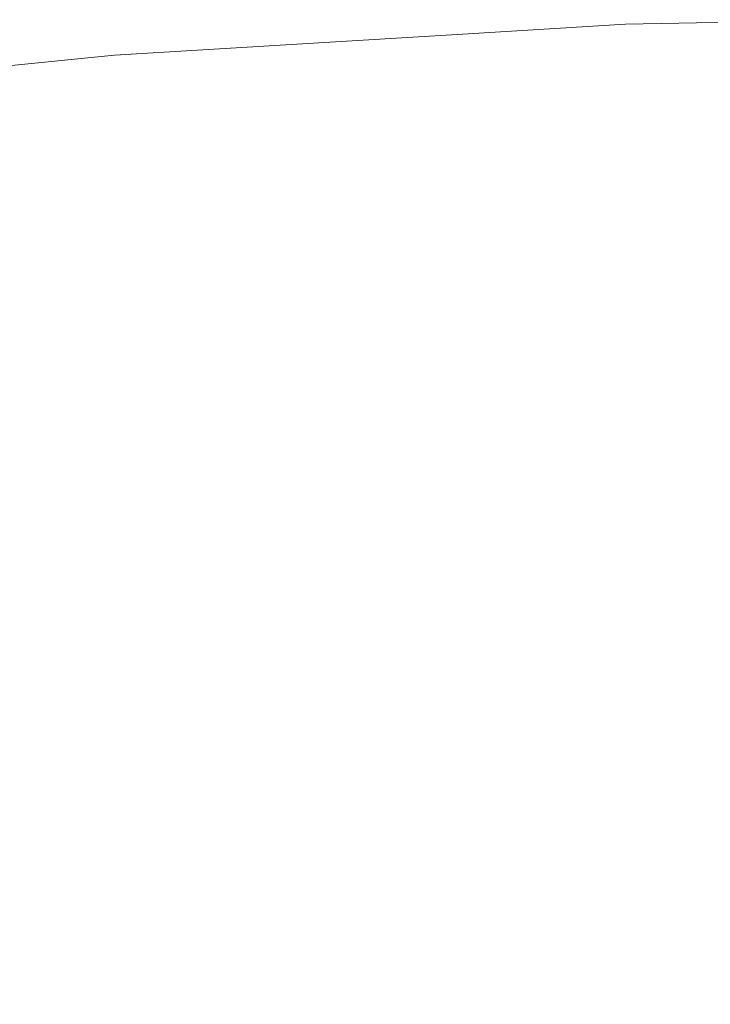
# Model space of a CAD drawing. Header units: centimetres. Extents: x -62 to 63, y 4 to 6.
# Tile 121 of 256: x -61.8994 to -61.8699, y 5.9579 to 6. Entities that reach past the tile are written whole.
import ezdxf

# ---------------------------------------------------------------- set-up
doc = ezdxf.new("R2010")
doc.units = ezdxf.units.CM
doc.header["$LTSCALE"] = 2.54
doc.layers.add('Lucido design-1', color=7, linetype='Continuous')

# ---------------------------------------------------------------- blocks, each defined once
blk = doc.blocks.new('Gruppo-4-1')
at = {"color": 7, "linetype": 'Continuous', "lineweight": 9}
for points, invisible_edges in [([(-61.873515, 5.999771, -2276.32217), (-61.880718, 5.999336, -2276.32217), (-61.88071, 5.999385, -2276.319046)], 10), ([(-61.880718, 5.999336, -2276.32217), (-61.873515, 5.999771, -2276.32217), (-61.873515, 5.999771, -2276.92217), (-61.880718, 5.999336, -2276.92217)], 10), ([(-61.88071, 5.999385, -2276.925294), (-61.880718, 5.999336, -2276.92217), (-61.873515, 5.999771, -2276.92217)], 9), ([(-61.873515, 5.999771, -2276.32217), (-61.88071, 5.999385, -2276.319046), (-61.866124, 5.999968, -2276.319046)], 11), ([(-61.88071, 5.999385, -2276.319046), (-61.880667, 5.99924, -2276.315926), (-61.866103, 5.999822, -2276.315926), (-61.866124, 5.999968, -2276.319046)], 15), ([(-61.866124, 5.999968, -2276.925294), (-61.88071, 5.999385, -2276.925294), (-61.873515, 5.999771, -2276.92217)], 11), ([(-61.866124, 5.999968, -2276.925294), (-61.866103, 5.999822, -2276.928414), (-61.880667, 5.99924, -2276.928414), (-61.88071, 5.999385, -2276.925294)], 15), ([(-61.866067, 5.999579, -2276.312816), (-61.866103, 5.999822, -2276.315926), (-61.880667, 5.99924, -2276.315926), (-61.880596, 5.998999, -2276.312816)], 15), ([(-61.880596, 5.998999, -2276.931524), (-61.880667, 5.99924, -2276.928414), (-61.866103, 5.999822, -2276.928414), (-61.866067, 5.999579, -2276.931524)], 15), ([(-61.866124, 5.999968, -2276.319046), (-61.866129, 5.999918, -2276.32217), (-61.873515, 5.999771, -2276.32217)], 9), ([(-61.873515, 5.999771, -2276.92217), (-61.866129, 5.999918, -2276.92217), (-61.866124, 5.999968, -2276.925294)], 10), ([(-61.866129, 5.999918, -2276.92217), (-61.873515, 5.999771, -2276.92217), (-61.873515, 5.999771, -2276.32217), (-61.866129, 5.999918, -2276.32217)], 10), ([(-61.880718, 5.999336, -2276.32217), (-61.89537, 5.998452, -2276.32217), (-61.895126, 5.998422, -2276.319046)], 10), ([(-61.880718, 5.999336, -2276.92217), (-61.89537, 5.998452, -2276.92217), (-61.89537, 5.998452, -2276.32217), (-61.880718, 5.999336, -2276.32217)], 10), ([(-61.895126, 5.998422, -2276.925294), (-61.89537, 5.998452, -2276.92217), (-61.880718, 5.999336, -2276.92217)], 9), ([(-61.895126, 5.998422, -2276.319046), (-61.895062, 5.998278, -2276.315926), (-61.880667, 5.99924, -2276.315926), (-61.88071, 5.999385, -2276.319046)], 15), ([(-61.895126, 5.998422, -2276.319046), (-61.88071, 5.999385, -2276.319046), (-61.880718, 5.999336, -2276.32217)], 11), ([(-61.880718, 5.999336, -2276.92217), (-61.88071, 5.999385, -2276.925294), (-61.895126, 5.998422, -2276.925294)], 11), ([(-61.88071, 5.999385, -2276.925294), (-61.880667, 5.99924, -2276.928414), (-61.895062, 5.998278, -2276.928414), (-61.895126, 5.998422, -2276.925294)], 15), ([(-61.880596, 5.998999, -2276.312816), (-61.880667, 5.99924, -2276.315926), (-61.895062, 5.998278, -2276.315926), (-61.894956, 5.998039, -2276.312816)], 15), ([(-61.894956, 5.998039, -2276.931524), (-61.895062, 5.998278, -2276.928414), (-61.880667, 5.99924, -2276.928414), (-61.880596, 5.998999, -2276.931524)], 15), ([(-61.880596, 5.998999, -2276.312816), (-61.880496, 5.998662, -2276.309719), (-61.866017, 5.99924, -2276.309719), (-61.866067, 5.999579, -2276.312816)], 15), ([(-61.866067, 5.999579, -2276.931524), (-61.866017, 5.99924, -2276.934621), (-61.880496, 5.998662, -2276.934621), (-61.880596, 5.998999, -2276.931524)], 15), ([(-61.865953, 5.998806, -2276.30664), (-61.866017, 5.99924, -2276.309719), (-61.880496, 5.998662, -2276.309719), (-61.880369, 5.99823, -2276.30664)], 15), ([(-61.880369, 5.99823, -2276.9377), (-61.880496, 5.998662, -2276.934621), (-61.866017, 5.99924, -2276.934621), (-61.865953, 5.998806, -2276.9377)], 15), ([(-61.894956, 5.998039, -2276.312816), (-61.894807, 5.997705, -2276.309719), (-61.880496, 5.998662, -2276.309719), (-61.880596, 5.998999, -2276.312816)], 15), ([(-61.880596, 5.998999, -2276.931524), (-61.880496, 5.998662, -2276.934621), (-61.894807, 5.997705, -2276.934621), (-61.894956, 5.998039, -2276.931524)], 15), ([(-61.880369, 5.99823, -2276.30664), (-61.880214, 5.997705, -2276.303583), (-61.865876, 5.998278, -2276.303583), (-61.865953, 5.998806, -2276.30664)], 15), ([(-61.865953, 5.998806, -2276.9377), (-61.865876, 5.998278, -2276.940757), (-61.880214, 5.997705, -2276.940757), (-61.880369, 5.99823, -2276.9377)], 15), ([(-61.89537, 5.998452, -2276.32217), (-61.909311, 5.997043, -2276.32217), (-61.909292, 5.997088, -2276.319046)], 10), ([(-61.909311, 5.997043, -2276.32217), (-61.89537, 5.998452, -2276.32217), (-61.89537, 5.998452, -2276.92217), (-61.909311, 5.997043, -2276.92217)], 10), ([(-61.909292, 5.997088, -2276.925294), (-61.909311, 5.997043, -2276.92217), (-61.89537, 5.998452, -2276.92217)], 9), ([(-61.909292, 5.997088, -2276.319046), (-61.895126, 5.998422, -2276.319046), (-61.89537, 5.998452, -2276.32217)], 11), ([(-61.89537, 5.998452, -2276.92217), (-61.895126, 5.998422, -2276.925294), (-61.909292, 5.997088, -2276.925294)], 11), ([(-61.909292, 5.997088, -2276.319046), (-61.909207, 5.996946, -2276.315926), (-61.895062, 5.998278, -2276.315926), (-61.895126, 5.998422, -2276.319046)], 15), ([(-61.895126, 5.998422, -2276.925294), (-61.895062, 5.998278, -2276.928414), (-61.909207, 5.996946, -2276.928414), (-61.909292, 5.997088, -2276.925294)], 15), ([(-61.880369, 5.99823, -2276.30664), (-61.880496, 5.998662, -2276.309719), (-61.894807, 5.997705, -2276.309719), (-61.894617, 5.997277, -2276.30664)], 15), ([(-61.894617, 5.997277, -2276.9377), (-61.894807, 5.997705, -2276.934621), (-61.880496, 5.998662, -2276.934621), (-61.880369, 5.99823, -2276.9377)], 15), ([(-61.894956, 5.998039, -2276.312816), (-61.895062, 5.998278, -2276.315926), (-61.909207, 5.996946, -2276.315926), (-61.909066, 5.99671, -2276.312816)], 15), ([(-61.909066, 5.99671, -2276.931524), (-61.909207, 5.996946, -2276.928414), (-61.895062, 5.998278, -2276.928414), (-61.894956, 5.998039, -2276.931524)], 15), ([(-61.909066, 5.99671, -2276.312816), (-61.90887, 5.996381, -2276.309719), (-61.894807, 5.997705, -2276.309719), (-61.894956, 5.998039, -2276.312816)], 15), ([(-61.894956, 5.998039, -2276.931524), (-61.894807, 5.997705, -2276.934621), (-61.90887, 5.996381, -2276.934621), (-61.909066, 5.99671, -2276.931524)], 15), ([(-61.894617, 5.997277, -2276.30664), (-61.894386, 5.996757, -2276.303583), (-61.880214, 5.997705, -2276.303583), (-61.880369, 5.99823, -2276.30664)], 15), ([(-61.880369, 5.99823, -2276.9377), (-61.880214, 5.997705, -2276.940757), (-61.894386, 5.996757, -2276.940757), (-61.894617, 5.997277, -2276.9377)], 15), ([(-61.865784, 5.997657, -2276.300554), (-61.865876, 5.998278, -2276.303583), (-61.880214, 5.997705, -2276.303583), (-61.880032, 5.997088, -2276.300554)], 15), ([(-61.880032, 5.997088, -2276.943786), (-61.880214, 5.997705, -2276.940757), (-61.865876, 5.998278, -2276.940757), (-61.865784, 5.997657, -2276.943786)], 15), ([(-61.894617, 5.997277, -2276.30664), (-61.894807, 5.997705, -2276.309719), (-61.90887, 5.996381, -2276.309719), (-61.908618, 5.995959, -2276.30664)], 15), ([(-61.908618, 5.995959, -2276.9377), (-61.90887, 5.996381, -2276.934621), (-61.894807, 5.997705, -2276.934621), (-61.894617, 5.997277, -2276.9377)], 15), ([(-61.880032, 5.997088, -2276.300554), (-61.880214, 5.997705, -2276.303583), (-61.894386, 5.996757, -2276.303583), (-61.894114, 5.996146, -2276.300554)], 15), ([(-61.894114, 5.996146, -2276.943786), (-61.894386, 5.996757, -2276.940757), (-61.880214, 5.997705, -2276.940757), (-61.880032, 5.997088, -2276.943786)], 15), ([(-61.880032, 5.997088, -2276.300554), (-61.879824, 5.996381, -2276.297555), (-61.86568, 5.996946, -2276.297555), (-61.865784, 5.997657, -2276.300554)], 15), ([(-61.865784, 5.997657, -2276.943786), (-61.86568, 5.996946, -2276.946785), (-61.879824, 5.996381, -2276.946785), (-61.880032, 5.997088, -2276.943786)], 15), ([(-61.908618, 5.995959, -2276.30664), (-61.908312, 5.995446, -2276.303583), (-61.894386, 5.996757, -2276.303583), (-61.894617, 5.997277, -2276.30664)], 15), ([(-61.894617, 5.997277, -2276.9377), (-61.894386, 5.996757, -2276.940757), (-61.908312, 5.995446, -2276.940757), (-61.908618, 5.995959, -2276.9377)], 15), ([(-61.894114, 5.996146, -2276.300554), (-61.893803, 5.995446, -2276.297555), (-61.879824, 5.996381, -2276.297555), (-61.880032, 5.997088, -2276.300554)], 15), ([(-61.880032, 5.997088, -2276.943786), (-61.879824, 5.996381, -2276.946785), (-61.893803, 5.995446, -2276.946785), (-61.894114, 5.996146, -2276.943786)], 15), ([(-61.894114, 5.996146, -2276.300554), (-61.894386, 5.996757, -2276.303583), (-61.908312, 5.995446, -2276.303583), (-61.907952, 5.994844, -2276.300554)], 15), ([(-61.907952, 5.994844, -2276.943786), (-61.908312, 5.995446, -2276.940757), (-61.894386, 5.996757, -2276.940757), (-61.894114, 5.996146, -2276.943786)], 15), ([(-61.865562, 5.996146, -2276.29459), (-61.86568, 5.996946, -2276.297555), (-61.879824, 5.996381, -2276.297555), (-61.879589, 5.995586, -2276.29459)], 15), ([(-61.879589, 5.995586, -2276.94975), (-61.879824, 5.996381, -2276.946785), (-61.86568, 5.996946, -2276.946785), (-61.865562, 5.996146, -2276.94975)], 15), ([(-61.879589, 5.995586, -2276.29459), (-61.879824, 5.996381, -2276.297555), (-61.893803, 5.995446, -2276.297555), (-61.893453, 5.994659, -2276.29459)], 15), ([(-61.893453, 5.994659, -2276.94975), (-61.893803, 5.995446, -2276.946785), (-61.879824, 5.996381, -2276.946785), (-61.879589, 5.995586, -2276.94975)], 15), ([(-61.907952, 5.994844, -2276.300554), (-61.907539, 5.994153, -2276.297555), (-61.893803, 5.995446, -2276.297555), (-61.894114, 5.996146, -2276.300554)], 15), ([(-61.894114, 5.996146, -2276.943786), (-61.893803, 5.995446, -2276.946785), (-61.907539, 5.994153, -2276.946785), (-61.907952, 5.994844, -2276.943786)], 15), ([(-61.879589, 5.995586, -2276.29459), (-61.879329, 5.994704, -2276.291665), (-61.865432, 5.99526, -2276.291665), (-61.865562, 5.996146, -2276.29459)], 15), ([(-61.865562, 5.996146, -2276.94975), (-61.865432, 5.99526, -2276.952675), (-61.879329, 5.994704, -2276.952675), (-61.879589, 5.995586, -2276.94975)], 15), ([(-61.893453, 5.994659, -2276.29459), (-61.893803, 5.995446, -2276.297555), (-61.907539, 5.994153, -2276.297555), (-61.907076, 5.993376, -2276.29459)], 15), ([(-61.907076, 5.993376, -2276.94975), (-61.907539, 5.994153, -2276.946785), (-61.893803, 5.995446, -2276.946785), (-61.893453, 5.994659, -2276.94975)], 15), ([(-61.893453, 5.994659, -2276.29459), (-61.893065, 5.993786, -2276.291665), (-61.879329, 5.994704, -2276.291665), (-61.879589, 5.995586, -2276.29459)], 15), ([(-61.879589, 5.995586, -2276.94975), (-61.879329, 5.994704, -2276.952675), (-61.893065, 5.993786, -2276.952675), (-61.893453, 5.994659, -2276.94975)], 15), ([(-61.865289, 5.994289, -2276.288781), (-61.865432, 5.99526, -2276.291665), (-61.879329, 5.994704, -2276.291665), (-61.879044, 5.99374, -2276.288781)], 15), ([(-61.879044, 5.99374, -2276.955559), (-61.879329, 5.994704, -2276.952675), (-61.865432, 5.99526, -2276.952675), (-61.865289, 5.994289, -2276.955559)], 15), ([(-61.907076, 5.993376, -2276.29459), (-61.906562, 5.992515, -2276.291665), (-61.893065, 5.993786, -2276.291665), (-61.893453, 5.994659, -2276.29459)], 15), ([(-61.893453, 5.994659, -2276.94975), (-61.893065, 5.993786, -2276.952675), (-61.906562, 5.992515, -2276.952675), (-61.907076, 5.993376, -2276.94975)], 15), ([(-61.879044, 5.99374, -2276.288781), (-61.879329, 5.994704, -2276.291665), (-61.893065, 5.993786, -2276.291665), (-61.89264, 5.992831, -2276.288781)], 15), ([(-61.89264, 5.992831, -2276.955559), (-61.893065, 5.993786, -2276.952675), (-61.879329, 5.994704, -2276.952675), (-61.879044, 5.99374, -2276.955559)], 15), ([(-61.879044, 5.99374, -2276.288781), (-61.878736, 5.992694, -2276.285944), (-61.865134, 5.993238, -2276.285944), (-61.865289, 5.994289, -2276.288781)], 15), ([(-61.865289, 5.994289, -2276.955559), (-61.865134, 5.993238, -2276.958396), (-61.878736, 5.992694, -2276.958396), (-61.879044, 5.99374, -2276.955559)], 15), ([(-61.89264, 5.992831, -2276.288781), (-61.893065, 5.993786, -2276.291665), (-61.906562, 5.992515, -2276.291665), (-61.905999, 5.991573, -2276.288781)], 15), ([(-61.905999, 5.991573, -2276.955559), (-61.906562, 5.992515, -2276.952675), (-61.893065, 5.993786, -2276.952675), (-61.89264, 5.992831, -2276.955559)], 15), ([(-61.89264, 5.992831, -2276.288781), (-61.892179, 5.991795, -2276.285944), (-61.878736, 5.992694, -2276.285944), (-61.879044, 5.99374, -2276.288781)], 15), ([(-61.879044, 5.99374, -2276.955559), (-61.878736, 5.992694, -2276.958396), (-61.892179, 5.991795, -2276.958396), (-61.89264, 5.992831, -2276.955559)], 15), ([(-61.864968, 5.992107, -2276.283155), (-61.865134, 5.993238, -2276.285944), (-61.878736, 5.992694, -2276.285944), (-61.878404, 5.99157, -2276.283155)], 15), ([(-61.878404, 5.99157, -2276.961185), (-61.878736, 5.992694, -2276.958396), (-61.865134, 5.993238, -2276.958396), (-61.864968, 5.992107, -2276.961185)], 15), ([(-61.905999, 5.991573, -2276.288781), (-61.905389, 5.990552, -2276.285944), (-61.892179, 5.991795, -2276.285944), (-61.89264, 5.992831, -2276.288781)], 15), ([(-61.89264, 5.992831, -2276.955559), (-61.892179, 5.991795, -2276.958396), (-61.905389, 5.990552, -2276.958396), (-61.905999, 5.991573, -2276.955559)], 15), ([(-61.878404, 5.99157, -2276.283155), (-61.878736, 5.992694, -2276.285944), (-61.892179, 5.991795, -2276.285944), (-61.891684, 5.990683, -2276.283155)], 15), ([(-61.891684, 5.990683, -2276.961185), (-61.892179, 5.991795, -2276.958396), (-61.878736, 5.992694, -2276.958396), (-61.878404, 5.99157, -2276.961185)], 15), ([(-61.878404, 5.99157, -2276.283155), (-61.878051, 5.990372, -2276.280418), (-61.864791, 5.990901, -2276.280418), (-61.864968, 5.992107, -2276.283155)], 15), ([(-61.864968, 5.992107, -2276.961185), (-61.864791, 5.990901, -2276.963922), (-61.878051, 5.990372, -2276.963922), (-61.878404, 5.99157, -2276.961185)], 15), ([(-61.891684, 5.990683, -2276.283155), (-61.892179, 5.991795, -2276.285944), (-61.905389, 5.990552, -2276.285944), (-61.904734, 5.989454, -2276.283155)], 15), ([(-61.904734, 5.989454, -2276.961185), (-61.905389, 5.990552, -2276.958396), (-61.892179, 5.991795, -2276.958396), (-61.891684, 5.990683, -2276.961185)], 15), ([(-61.891684, 5.990683, -2276.283155), (-61.891157, 5.989495, -2276.280418), (-61.878051, 5.990372, -2276.280418), (-61.878404, 5.99157, -2276.283155)], 15), ([(-61.878404, 5.99157, -2276.961185), (-61.878051, 5.990372, -2276.963922), (-61.891157, 5.989495, -2276.963922), (-61.891684, 5.990683, -2276.961185)], 15), ([(-61.864603, 5.989623, -2276.277736), (-61.864791, 5.990901, -2276.280418), (-61.878051, 5.990372, -2276.280418), (-61.877676, 5.989101, -2276.277736)], 15), ([(-61.877676, 5.989101, -2276.966604), (-61.878051, 5.990372, -2276.963922), (-61.864791, 5.990901, -2276.963922), (-61.864603, 5.989623, -2276.966604)], 15), ([(-61.904734, 5.989454, -2276.283155), (-61.904035, 5.988283, -2276.280418), (-61.891157, 5.989495, -2276.280418), (-61.891684, 5.990683, -2276.283155)], 15), ([(-61.891684, 5.990683, -2276.961185), (-61.891157, 5.989495, -2276.963922), (-61.904035, 5.988283, -2276.963922), (-61.904734, 5.989454, -2276.961185)], 15), ([(-61.877676, 5.989101, -2276.277736), (-61.878051, 5.990372, -2276.280418), (-61.891157, 5.989495, -2276.280418), (-61.890597, 5.988237, -2276.277736)], 15), ([(-61.890597, 5.988237, -2276.966604), (-61.891157, 5.989495, -2276.963922), (-61.878051, 5.990372, -2276.963922), (-61.877676, 5.989101, -2276.966604)], 15), ([(-61.890597, 5.988237, -2276.277736), (-61.891157, 5.989495, -2276.280418), (-61.904035, 5.988283, -2276.280418), (-61.903293, 5.987041, -2276.277736)], 15), ([(-61.903293, 5.987041, -2276.966604), (-61.904035, 5.988283, -2276.963922), (-61.891157, 5.989495, -2276.963922), (-61.890597, 5.988237, -2276.966604)], 15), ([(-61.877676, 5.989101, -2276.277736), (-61.877281, 5.987761, -2276.275111), (-61.864405, 5.988275, -2276.275111), (-61.864603, 5.989623, -2276.277736)], 15), ([(-61.864603, 5.989623, -2276.966604), (-61.864405, 5.988275, -2276.969229), (-61.877281, 5.987761, -2276.969229), (-61.877676, 5.989101, -2276.966604)], 15), ([(-61.890597, 5.988237, -2276.277736), (-61.890007, 5.98691, -2276.275111), (-61.877281, 5.987761, -2276.275111), (-61.877676, 5.989101, -2276.277736)], 15), ([(-61.877676, 5.989101, -2276.966604), (-61.877281, 5.987761, -2276.969229), (-61.890007, 5.98691, -2276.969229), (-61.890597, 5.988237, -2276.966604)], 15), ([(-61.903293, 5.987041, -2276.277736), (-61.902512, 5.985732, -2276.275111), (-61.890007, 5.98691, -2276.275111), (-61.890597, 5.988237, -2276.277736)], 15), ([(-61.890597, 5.988237, -2276.966604), (-61.890007, 5.98691, -2276.969229), (-61.902512, 5.985732, -2276.969229), (-61.903293, 5.987041, -2276.966604)], 15), ([(-61.864197, 5.986861, -2276.272546), (-61.864405, 5.988275, -2276.275111), (-61.877281, 5.987761, -2276.275111), (-61.876866, 5.986355, -2276.272546)], 15), ([(-61.876866, 5.986355, -2276.971794), (-61.877281, 5.987761, -2276.969229), (-61.864405, 5.988275, -2276.969229), (-61.864197, 5.986861, -2276.971794)], 15), ([(-61.876866, 5.986355, -2276.272546), (-61.877281, 5.987761, -2276.275111), (-61.890007, 5.98691, -2276.275111), (-61.889388, 5.985518, -2276.272546)], 15), ([(-61.889388, 5.985518, -2276.971794), (-61.890007, 5.98691, -2276.969229), (-61.877281, 5.987761, -2276.969229), (-61.876866, 5.986355, -2276.971794)], 15), ([(-61.889388, 5.985518, -2276.272546), (-61.890007, 5.98691, -2276.275111), (-61.902512, 5.985732, -2276.275111), (-61.901692, 5.984359, -2276.272546)], 15), ([(-61.901692, 5.984359, -2276.971794), (-61.902512, 5.985732, -2276.969229), (-61.890007, 5.98691, -2276.969229), (-61.889388, 5.985518, -2276.971794)], 15), ([(-61.876866, 5.986355, -2276.272546), (-61.876433, 5.984887, -2276.270043), (-61.863979, 5.985385, -2276.270043), (-61.864197, 5.986861, -2276.272546)], 15), ([(-61.864197, 5.986861, -2276.971794), (-61.863979, 5.985385, -2276.974297), (-61.876433, 5.984887, -2276.974297), (-61.876866, 5.986355, -2276.971794)], 15), ([(-61.889388, 5.985518, -2276.272546), (-61.888741, 5.984064, -2276.270043), (-61.876433, 5.984887, -2276.270043), (-61.876866, 5.986355, -2276.272546)], 15), ([(-61.876866, 5.986355, -2276.971794), (-61.876433, 5.984887, -2276.974297), (-61.888741, 5.984064, -2276.974297), (-61.889388, 5.985518, -2276.971794)], 15), ([(-61.901692, 5.984359, -2276.272546), (-61.900836, 5.982926, -2276.270043), (-61.888741, 5.984064, -2276.270043), (-61.889388, 5.985518, -2276.272546)], 15), ([(-61.889388, 5.985518, -2276.971794), (-61.888741, 5.984064, -2276.974297), (-61.900836, 5.982926, -2276.974297), (-61.901692, 5.984359, -2276.971794)], 15), ([(-61.863754, 5.983849, -2276.267604), (-61.863979, 5.985385, -2276.270043), (-61.876433, 5.984887, -2276.270043), (-61.875982, 5.983361, -2276.267604)], 15), ([(-61.875982, 5.983361, -2276.976736), (-61.876433, 5.984887, -2276.974297), (-61.863979, 5.985385, -2276.974297), (-61.863754, 5.983849, -2276.976736)], 15), ([(-61.875982, 5.983361, -2276.267604), (-61.876433, 5.984887, -2276.270043), (-61.888741, 5.984064, -2276.270043), (-61.888069, 5.982553, -2276.267604)], 15), ([(-61.888069, 5.982553, -2276.976736), (-61.888741, 5.984064, -2276.974297), (-61.876433, 5.984887, -2276.974297), (-61.875982, 5.983361, -2276.976736)], 15), ([(-61.888069, 5.982553, -2276.267604), (-61.888741, 5.984064, -2276.270043), (-61.900836, 5.982926, -2276.270043), (-61.899946, 5.981434, -2276.267604)], 15), ([(-61.899946, 5.981434, -2276.976736), (-61.900836, 5.982926, -2276.974297), (-61.888741, 5.984064, -2276.974297), (-61.888069, 5.982553, -2276.976736)], 15), ([(-61.875982, 5.983361, -2276.267604), (-61.875516, 5.981779, -2276.26523), (-61.86352, 5.982258, -2276.26523), (-61.863754, 5.983849, -2276.267604)], 15), ([(-61.863754, 5.983849, -2276.976736), (-61.86352, 5.982258, -2276.979109), (-61.875516, 5.981779, -2276.979109), (-61.875982, 5.983361, -2276.976736)], 15), ([(-61.888069, 5.982553, -2276.267604), (-61.887372, 5.980986, -2276.26523), (-61.875516, 5.981779, -2276.26523), (-61.875982, 5.983361, -2276.267604)], 15), ([(-61.875982, 5.983361, -2276.976736), (-61.875516, 5.981779, -2276.979109), (-61.887372, 5.980986, -2276.979109), (-61.888069, 5.982553, -2276.976736)], 15), ([(-61.899946, 5.981434, -2276.267604), (-61.899023, 5.979889, -2276.26523), (-61.887372, 5.980986, -2276.26523), (-61.888069, 5.982553, -2276.267604)], 15), ([(-61.888069, 5.982553, -2276.976736), (-61.887372, 5.980986, -2276.979109), (-61.899023, 5.979889, -2276.979109), (-61.899946, 5.981434, -2276.976736)], 15), ([(-61.863278, 5.980615, -2276.262924), (-61.86352, 5.982258, -2276.26523), (-61.875516, 5.981779, -2276.26523), (-61.875034, 5.980145, -2276.262924)], 15), ([(-61.875034, 5.980145, -2276.981416), (-61.875516, 5.981779, -2276.979109), (-61.86352, 5.982258, -2276.979109), (-61.863278, 5.980615, -2276.981416)], 15), ([(-61.875034, 5.980145, -2276.262924), (-61.875516, 5.981779, -2276.26523), (-61.887372, 5.980986, -2276.26523), (-61.886653, 5.979368, -2276.262924)], 15), ([(-61.886653, 5.979368, -2276.981416), (-61.887372, 5.980986, -2276.979109), (-61.875516, 5.981779, -2276.979109), (-61.875034, 5.980145, -2276.981416)], 15), ([(-61.911549, 5.980018, -2276.267604), (-61.910406, 5.9785, -2276.26523), (-61.899023, 5.979889, -2276.26523), (-61.899946, 5.981434, -2276.267604)], 15), ([(-61.899946, 5.981434, -2276.976736), (-61.899023, 5.979889, -2276.979109), (-61.910406, 5.9785, -2276.979109), (-61.911549, 5.980018, -2276.976736)], 15), ([(-61.886653, 5.979368, -2276.262924), (-61.887372, 5.980986, -2276.26523), (-61.899023, 5.979889, -2276.26523), (-61.89807, 5.978293, -2276.262924)], 15), ([(-61.89807, 5.978293, -2276.981416), (-61.899023, 5.979889, -2276.979109), (-61.887372, 5.980986, -2276.979109), (-61.886653, 5.979368, -2276.981416)], 15), ([(-61.875034, 5.980145, -2276.262924), (-61.874538, 5.978463, -2276.260685), (-61.863029, 5.978923, -2276.260685), (-61.863278, 5.980615, -2276.262924)], 15), ([(-61.863278, 5.980615, -2276.981416), (-61.863029, 5.978923, -2276.983655), (-61.874538, 5.978463, -2276.983655), (-61.875034, 5.980145, -2276.981416)], 15), ([(-61.89807, 5.978293, -2276.262924), (-61.899023, 5.979889, -2276.26523), (-61.910406, 5.9785, -2276.26523), (-61.909225, 5.976932, -2276.262924)], 15), ([(-61.909225, 5.976932, -2276.981416), (-61.910406, 5.9785, -2276.979109), (-61.899023, 5.979889, -2276.979109), (-61.89807, 5.978293, -2276.981416)], 15), ([(-61.886653, 5.979368, -2276.262924), (-61.885912, 5.977702, -2276.260685), (-61.874538, 5.978463, -2276.260685), (-61.875034, 5.980145, -2276.262924)], 15), ([(-61.875034, 5.980145, -2276.981416), (-61.874538, 5.978463, -2276.983655), (-61.885912, 5.977702, -2276.983655), (-61.886653, 5.979368, -2276.981416)], 15), ([(-61.89807, 5.978293, -2276.262924), (-61.89709, 5.97665, -2276.260685), (-61.885912, 5.977702, -2276.260685), (-61.886653, 5.979368, -2276.262924)], 15), ([(-61.886653, 5.979368, -2276.981416), (-61.885912, 5.977702, -2276.983655), (-61.89709, 5.97665, -2276.983655), (-61.89807, 5.978293, -2276.981416)], 15), ([(-61.863029, 5.978923, -2276.260685), (-61.874538, 5.978463, -2276.260685), (-61.874028, 5.976736, -2276.258516), (-61.862774, 5.977186, -2276.258516)], 15), ([(-61.874028, 5.976736, -2276.985824), (-61.874538, 5.978463, -2276.983655), (-61.863029, 5.978923, -2276.983655), (-61.862774, 5.977186, -2276.985824)], 15), ([(-61.909225, 5.976932, -2276.262924), (-61.908009, 5.975318, -2276.260685), (-61.89709, 5.97665, -2276.260685), (-61.89807, 5.978293, -2276.262924)], 15), ([(-61.89807, 5.978293, -2276.981416), (-61.89709, 5.97665, -2276.983655), (-61.908009, 5.975318, -2276.983655), (-61.909225, 5.976932, -2276.981416)], 15), ([(-61.885152, 5.975992, -2276.258516), (-61.874028, 5.976736, -2276.258516), (-61.874538, 5.978463, -2276.260685), (-61.885912, 5.977702, -2276.260685)], 15), ([(-61.885152, 5.975992, -2276.985824), (-61.885912, 5.977702, -2276.983655), (-61.874538, 5.978463, -2276.983655), (-61.874028, 5.976736, -2276.985824)], 15), ([(-61.885912, 5.977702, -2276.260685), (-61.89709, 5.97665, -2276.260685), (-61.896082, 5.974963, -2276.258516), (-61.885152, 5.975992, -2276.258516)], 15), ([(-61.896082, 5.974963, -2276.985824), (-61.89709, 5.97665, -2276.983655), (-61.885912, 5.977702, -2276.983655), (-61.885152, 5.975992, -2276.985824)], 15), ([(-61.862774, 5.977186, -2276.258516), (-61.874028, 5.976736, -2276.258516), (-61.873507, 5.974968, -2276.256417), (-61.862512, 5.975407, -2276.256417)], 15), ([(-61.862774, 5.977186, -2276.985824), (-61.862512, 5.975407, -2276.987923), (-61.873507, 5.974968, -2276.987923), (-61.874028, 5.976736, -2276.985824)], 15), ([(-61.896082, 5.974963, -2276.258516), (-61.89709, 5.97665, -2276.260685), (-61.908009, 5.975318, -2276.260685), (-61.906761, 5.97366, -2276.258516)], 15), ([(-61.906761, 5.97366, -2276.985824), (-61.908009, 5.975318, -2276.983655), (-61.89709, 5.97665, -2276.983655), (-61.896082, 5.974963, -2276.985824)], 15), ([(-61.884373, 5.974242, -2276.256417), (-61.873507, 5.974968, -2276.256417), (-61.874028, 5.976736, -2276.258516), (-61.885152, 5.975992, -2276.258516)], 15), ([(-61.874028, 5.976736, -2276.985824), (-61.873507, 5.974968, -2276.987923), (-61.884373, 5.974242, -2276.987923), (-61.885152, 5.975992, -2276.985824)], 15), ([(-61.885152, 5.975992, -2276.258516), (-61.896082, 5.974963, -2276.258516), (-61.895051, 5.973236, -2276.256417), (-61.884373, 5.974242, -2276.256417)], 15), ([(-61.885152, 5.975992, -2276.985824), (-61.884373, 5.974242, -2276.987923), (-61.895051, 5.973236, -2276.987923), (-61.896082, 5.974963, -2276.985824)], 15), ([(-61.862512, 5.975407, -2276.256417), (-61.873507, 5.974968, -2276.256417), (-61.872974, 5.973162, -2276.254388), (-61.862245, 5.973591, -2276.254388)], 15), ([(-61.862245, 5.973591, -2276.989952), (-61.872974, 5.973162, -2276.989952), (-61.873507, 5.974968, -2276.987923), (-61.862512, 5.975407, -2276.987923)], 15), ([(-61.906761, 5.97366, -2276.258516), (-61.905483, 5.971963, -2276.256417), (-61.895051, 5.973236, -2276.256417), (-61.896082, 5.974963, -2276.258516)], 15), ([(-61.896082, 5.974963, -2276.985824), (-61.895051, 5.973236, -2276.987923), (-61.905483, 5.971963, -2276.987923), (-61.906761, 5.97366, -2276.985824)], 15), ([(-61.883578, 5.972453, -2276.254388), (-61.872974, 5.973162, -2276.254388), (-61.873507, 5.974968, -2276.256417), (-61.884373, 5.974242, -2276.256417)], 15), ([(-61.884373, 5.974242, -2276.987923), (-61.873507, 5.974968, -2276.987923), (-61.872974, 5.973162, -2276.989952), (-61.883578, 5.972453, -2276.989952)], 15), ([(-61.884373, 5.974242, -2276.256417), (-61.895051, 5.973236, -2276.256417), (-61.893998, 5.971472, -2276.254388), (-61.883578, 5.972453, -2276.254388)], 15), ([(-61.883578, 5.972453, -2276.989952), (-61.893998, 5.971472, -2276.989952), (-61.895051, 5.973236, -2276.987923), (-61.884373, 5.974242, -2276.987923)], 15), ([(-61.862245, 5.973591, -2276.254388), (-61.872974, 5.973162, -2276.254388), (-61.872431, 5.971322, -2276.25243), (-61.861973, 5.97174, -2276.25243)], 15), ([(-61.861973, 5.97174, -2276.99191), (-61.872431, 5.971322, -2276.99191), (-61.872974, 5.973162, -2276.989952), (-61.862245, 5.973591, -2276.989952)], 15), ([(-61.893998, 5.971472, -2276.254388), (-61.895051, 5.973236, -2276.256417), (-61.905483, 5.971963, -2276.256417), (-61.904178, 5.97023, -2276.254388)], 15), ([(-61.904178, 5.97023, -2276.989952), (-61.905483, 5.971963, -2276.987923), (-61.895051, 5.973236, -2276.987923), (-61.893998, 5.971472, -2276.989952)], 15), ([(-61.882768, 5.970631, -2276.25243), (-61.872431, 5.971322, -2276.25243), (-61.872974, 5.973162, -2276.254388), (-61.883578, 5.972453, -2276.254388)], 15), ([(-61.883578, 5.972453, -2276.989952), (-61.872974, 5.973162, -2276.989952), (-61.872431, 5.971322, -2276.99191), (-61.882768, 5.970631, -2276.99191)], 15), ([(-61.883578, 5.972453, -2276.254388), (-61.893998, 5.971472, -2276.254388), (-61.892925, 5.969675, -2276.25243), (-61.882768, 5.970631, -2276.25243)], 15), ([(-61.882768, 5.970631, -2276.99191), (-61.892925, 5.969675, -2276.99191), (-61.893998, 5.971472, -2276.989952), (-61.883578, 5.972453, -2276.989952)], 15), ([(-61.904178, 5.97023, -2276.254388), (-61.902848, 5.968464, -2276.25243), (-61.892925, 5.969675, -2276.25243), (-61.893998, 5.971472, -2276.254388)], 15), ([(-61.893998, 5.971472, -2276.989952), (-61.892925, 5.969675, -2276.99191), (-61.902848, 5.968464, -2276.99191), (-61.904178, 5.97023, -2276.989952)], 15), ([(-61.861973, 5.97174, -2276.25243), (-61.872431, 5.971322, -2276.25243), (-61.871879, 5.969451, -2276.250543), (-61.861696, 5.969858, -2276.250543)], 15), ([(-61.861696, 5.969858, -2276.993797), (-61.871879, 5.969451, -2276.993797), (-61.872431, 5.971322, -2276.99191), (-61.861973, 5.97174, -2276.99191)], 15), ([(-61.881944, 5.968778, -2276.250543), (-61.871879, 5.969451, -2276.250543), (-61.872431, 5.971322, -2276.25243), (-61.882768, 5.970631, -2276.25243)], 15), ([(-61.882768, 5.970631, -2276.99191), (-61.872431, 5.971322, -2276.99191), (-61.871879, 5.969451, -2276.993797), (-61.881944, 5.968778, -2276.993797)], 15), ([(-61.882768, 5.970631, -2276.25243), (-61.892925, 5.969675, -2276.25243), (-61.891834, 5.967847, -2276.250543), (-61.881944, 5.968778, -2276.250543)], 15), ([(-61.881944, 5.968778, -2276.993797), (-61.891834, 5.967847, -2276.993797), (-61.892925, 5.969675, -2276.99191), (-61.882768, 5.970631, -2276.99191)], 15), ([(-61.861696, 5.969858, -2276.250543), (-61.871879, 5.969451, -2276.250543), (-61.871319, 5.967553, -2276.248727), (-61.861415, 5.967948, -2276.248727)], 15), ([(-61.861415, 5.967948, -2276.995613), (-61.871319, 5.967553, -2276.995613), (-61.871879, 5.969451, -2276.993797), (-61.861696, 5.969858, -2276.993797)], 15), ([(-61.901496, 5.966668, -2276.250543), (-61.891834, 5.967847, -2276.250543), (-61.892925, 5.969675, -2276.25243), (-61.902848, 5.968464, -2276.25243)], 15), ([(-61.901496, 5.966668, -2276.993797), (-61.902848, 5.968464, -2276.99191), (-61.892925, 5.969675, -2276.99191), (-61.891834, 5.967847, -2276.993797)], 15), ([(-61.881108, 5.966898, -2276.248727), (-61.871319, 5.967553, -2276.248727), (-61.871879, 5.969451, -2276.250543), (-61.881944, 5.968778, -2276.250543)], 15), ([(-61.881944, 5.968778, -2276.993797), (-61.871879, 5.969451, -2276.993797), (-61.871319, 5.967553, -2276.995613), (-61.881108, 5.966898, -2276.995613)], 15), ([(-61.881944, 5.968778, -2276.250543), (-61.891834, 5.967847, -2276.250543), (-61.890727, 5.965993, -2276.248727), (-61.881108, 5.966898, -2276.248727)], 15), ([(-61.881108, 5.966898, -2276.995613), (-61.890727, 5.965993, -2276.995613), (-61.891834, 5.967847, -2276.993797), (-61.881944, 5.968778, -2276.993797)], 15), ([(-61.900124, 5.964846, -2276.248727), (-61.890727, 5.965993, -2276.248727), (-61.891834, 5.967847, -2276.250543), (-61.901496, 5.966668, -2276.250543)], 15), ([(-61.891834, 5.967847, -2276.993797), (-61.890727, 5.965993, -2276.995613), (-61.900124, 5.964846, -2276.995613), (-61.901496, 5.966668, -2276.993797)], 15), ([(-61.861415, 5.967948, -2276.248727), (-61.871319, 5.967553, -2276.248727), (-61.870752, 5.96563, -2276.246983), (-61.861131, 5.966014, -2276.246983)], 15), ([(-61.861131, 5.966014, -2276.997357), (-61.870752, 5.96563, -2276.997357), (-61.871319, 5.967553, -2276.995613), (-61.861415, 5.967948, -2276.995613)], 15), ([(-61.880261, 5.964994, -2276.246983), (-61.870752, 5.96563, -2276.246983), (-61.871319, 5.967553, -2276.248727), (-61.881108, 5.966898, -2276.248727)], 15), ([(-61.881108, 5.966898, -2276.995613), (-61.871319, 5.967553, -2276.995613), (-61.870752, 5.96563, -2276.997357), (-61.880261, 5.964994, -2276.997357)], 15), ([(-61.881108, 5.966898, -2276.248727), (-61.890727, 5.965993, -2276.248727), (-61.889605, 5.964114, -2276.246983), (-61.880261, 5.964994, -2276.246983)], 15), ([(-61.880261, 5.964994, -2276.997357), (-61.889605, 5.964114, -2276.997357), (-61.890727, 5.965993, -2276.995613), (-61.881108, 5.966898, -2276.995613)], 15), ([(-61.898734, 5.963, -2276.246983), (-61.889605, 5.964114, -2276.246983), (-61.890727, 5.965993, -2276.248727), (-61.900124, 5.964846, -2276.248727)], 15), ([(-61.900124, 5.964846, -2276.995613), (-61.890727, 5.965993, -2276.995613), (-61.889605, 5.964114, -2276.997357), (-61.898734, 5.963, -2276.997357)], 15), ([(-61.861131, 5.966014, -2276.246983), (-61.870752, 5.96563, -2276.246983), (-61.870178, 5.963685, -2276.245308), (-61.860843, 5.964058, -2276.245308)], 15), ([(-61.860843, 5.964058, -2276.999031), (-61.870178, 5.963685, -2276.999031), (-61.870752, 5.96563, -2276.997357), (-61.861131, 5.966014, -2276.997357)], 15), ([(-61.879405, 5.963068, -2276.245308), (-61.870178, 5.963685, -2276.245308), (-61.870752, 5.96563, -2276.246983), (-61.880261, 5.964994, -2276.246983)], 15), ([(-61.880261, 5.964994, -2276.997357), (-61.870752, 5.96563, -2276.997357), (-61.870178, 5.963685, -2276.999031), (-61.879405, 5.963068, -2276.999031)], 15), ([(-61.900124, 5.964846, -2276.248727), (-61.909252, 5.963471, -2276.248727), (-61.907601, 5.961664, -2276.246983), (-61.898734, 5.963, -2276.246983)], 15), ([(-61.898734, 5.963, -2276.997357), (-61.907601, 5.961664, -2276.997357), (-61.909252, 5.963471, -2276.995613), (-61.900124, 5.964846, -2276.995613)], 15), ([(-61.880261, 5.964994, -2276.246983), (-61.889605, 5.964114, -2276.246983), (-61.888471, 5.962215, -2276.245308), (-61.879405, 5.963068, -2276.245308)], 15), ([(-61.879405, 5.963068, -2276.999031), (-61.888471, 5.962215, -2276.999031), (-61.889605, 5.964114, -2276.997357), (-61.880261, 5.964994, -2276.997357)], 15), ([(-61.897329, 5.961134, -2276.245308), (-61.888471, 5.962215, -2276.245308), (-61.889605, 5.964114, -2276.246983), (-61.898734, 5.963, -2276.246983)], 15), ([(-61.898734, 5.963, -2276.997357), (-61.889605, 5.964114, -2276.997357), (-61.888471, 5.962215, -2276.999031), (-61.897329, 5.961134, -2276.999031)], 15), ([(-61.860843, 5.964058, -2276.245308), (-61.870178, 5.963685, -2276.245308), (-61.869599, 5.961723, -2276.243704), (-61.860553, 5.962084, -2276.243704)], 15), ([(-61.860553, 5.962084, -2277.000635), (-61.869599, 5.961723, -2277.000635), (-61.870178, 5.963685, -2276.999031), (-61.860843, 5.964058, -2276.999031)], 15), ([(-61.87854, 5.961125, -2276.243704), (-61.869599, 5.961723, -2276.243704), (-61.870178, 5.963685, -2276.245308), (-61.879405, 5.963068, -2276.245308)], 15), ([(-61.879405, 5.963068, -2276.999031), (-61.870178, 5.963685, -2276.999031), (-61.869599, 5.961723, -2277.000635), (-61.87854, 5.961125, -2277.000635)], 15), ([(-61.898734, 5.963, -2276.246983), (-61.907601, 5.961664, -2276.246983), (-61.905933, 5.959838, -2276.245308), (-61.897329, 5.961134, -2276.245308)], 15), ([(-61.897329, 5.961134, -2276.999031), (-61.905933, 5.959838, -2276.999031), (-61.907601, 5.961664, -2276.997357), (-61.898734, 5.963, -2276.997357)], 15), ([(-61.879405, 5.963068, -2276.245308), (-61.888471, 5.962215, -2276.245308), (-61.887327, 5.960298, -2276.243704), (-61.87854, 5.961125, -2276.243704)], 15), ([(-61.87854, 5.961125, -2277.000635), (-61.887327, 5.960298, -2277.000635), (-61.888471, 5.962215, -2276.999031), (-61.879405, 5.963068, -2276.999031)], 15), ([(-61.89591, 5.95925, -2276.243704), (-61.887327, 5.960298, -2276.243704), (-61.888471, 5.962215, -2276.245308), (-61.897329, 5.961134, -2276.245308)], 15), ([(-61.897329, 5.961134, -2276.999031), (-61.888471, 5.962215, -2276.999031), (-61.887327, 5.960298, -2277.000635), (-61.89591, 5.95925, -2277.000635)], 15), ([(-61.87767, 5.959167, -2276.24217), (-61.869016, 5.959745, -2276.24217), (-61.869599, 5.961723, -2276.243704), (-61.87854, 5.961125, -2276.243704)], 15), ([(-61.87854, 5.961125, -2277.000635), (-61.869599, 5.961723, -2277.000635), (-61.869016, 5.959745, -2277.00217), (-61.87767, 5.959167, -2277.00217)], 15), ([(-61.897329, 5.961134, -2276.245308), (-61.905933, 5.959838, -2276.245308), (-61.904248, 5.957994, -2276.243704), (-61.89591, 5.95925, -2276.243704)], 15), ([(-61.89591, 5.95925, -2277.000635), (-61.904248, 5.957994, -2277.000635), (-61.905933, 5.959838, -2276.999031), (-61.897329, 5.961134, -2276.999031)], 15), ([(-61.87854, 5.961125, -2276.243704), (-61.887327, 5.960298, -2276.243704), (-61.886173, 5.958366, -2276.24217), (-61.87767, 5.959167, -2276.24217)], 15), ([(-61.87767, 5.959167, -2277.00217), (-61.886173, 5.958366, -2277.00217), (-61.887327, 5.960298, -2277.000635), (-61.87854, 5.961125, -2277.000635)], 15), ([(-61.894481, 5.957352, -2276.24217), (-61.886173, 5.958366, -2276.24217), (-61.887327, 5.960298, -2276.243704), (-61.89591, 5.95925, -2276.243704)], 15), ([(-61.89591, 5.95925, -2277.000635), (-61.887327, 5.960298, -2277.000635), (-61.886173, 5.958366, -2277.00217), (-61.894481, 5.957352, -2277.00217)], 15), ([(-61.876793, 5.957196, -2276.240704), (-61.868429, 5.957755, -2276.240704), (-61.869016, 5.959745, -2276.24217), (-61.87767, 5.959167, -2276.24217)], 15), ([(-61.87767, 5.959167, -2277.00217), (-61.869016, 5.959745, -2277.00217), (-61.868429, 5.957755, -2277.003636), (-61.876793, 5.957196, -2277.003636)], 15), ([(-61.89591, 5.95925, -2276.243704), (-61.904248, 5.957994, -2276.243704), (-61.902551, 5.956137, -2276.24217), (-61.894481, 5.957352, -2276.24217)], 15), ([(-61.894481, 5.957352, -2277.00217), (-61.902551, 5.956137, -2277.00217), (-61.904248, 5.957994, -2277.000635), (-61.89591, 5.95925, -2277.000635)], 15), ([(-61.87767, 5.959167, -2276.24217), (-61.886173, 5.958366, -2276.24217), (-61.885012, 5.956422, -2276.240704), (-61.876793, 5.957196, -2276.240704)], 15), ([(-61.876793, 5.957196, -2277.003636), (-61.885012, 5.956422, -2277.003636), (-61.886173, 5.958366, -2277.00217), (-61.87767, 5.959167, -2277.00217)], 15), ([(-61.893042, 5.955442, -2276.240704), (-61.885012, 5.956422, -2276.240704), (-61.886173, 5.958366, -2276.24217), (-61.894481, 5.957352, -2276.24217)], 15), ([(-61.894481, 5.957352, -2277.00217), (-61.886173, 5.958366, -2277.00217), (-61.885012, 5.956422, -2277.003636), (-61.893042, 5.955442, -2277.003636)], 15)]:
    blk.add_3dface(points, dxfattribs=dict(at, invisible_edges=invisible_edges))
blk = doc.blocks.new('Gruppo-5-1')
at = {"color": 7}
blk.add_blockref('Gruppo-4-1', (0, 0), dxfattribs=at)

msp = doc.modelspace()

# ---------------------------------------------------------------- block references
at = {"layer": 'Lucido design-1', "color": 7}
msp.add_blockref('Gruppo-5-1', (0, 0), dxfattribs=at)

doc.saveas('drawing.dxf')
